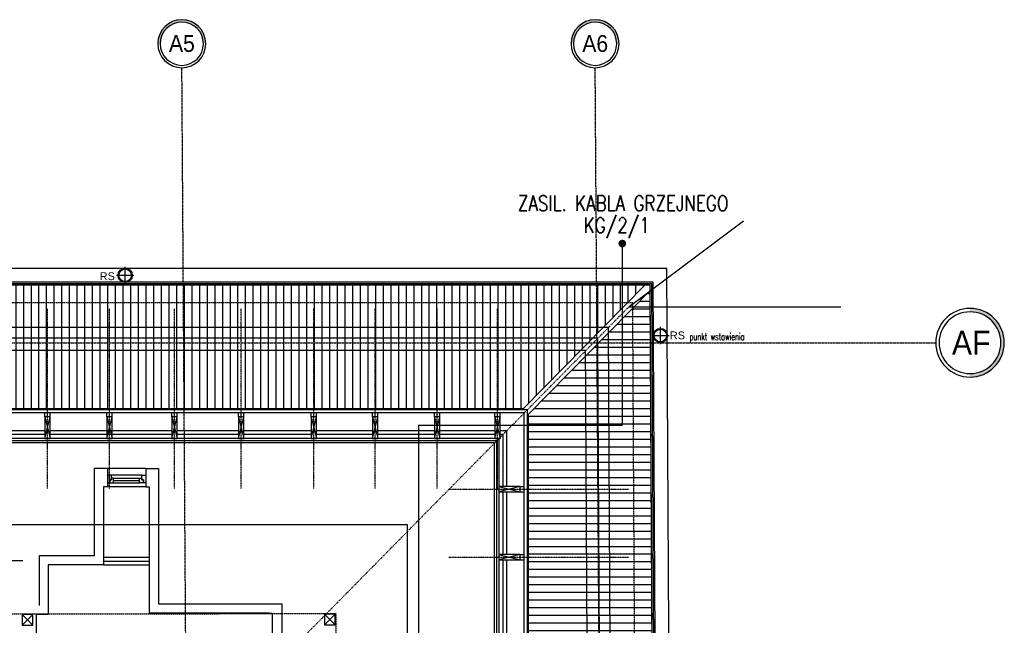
# Model space of a CAD drawing. Header units: inches. Extents: x -145354 to -97635, y 38777 to 78670.
# Tile 191 of 231: x -139181 to -137895, y 69782 to 70572. Entities that reach past the tile are written whole.
import ezdxf
from ezdxf.enums import TextEntityAlignment as Align

# ---------------------------------------------------------------- set-up
doc = ezdxf.new("R2010")
doc.units = ezdxf.units.IN
doc.header["$MEASUREMENT"] = 0
for name, pattern in [('CENTER', [2, 1.25, -0.25, 0.25, -0.25]), ('DASHDOT', [1, 0.5, -0.25, 0, -0.25]), ('DASHED', [0.75, 0.5, -0.25]), ('DASHED2', [0.375, 0.25, -0.125]), ('HIDDEN', [0.375, 0.25, -0.125])]:
    doc.linetypes.add(name, pattern=pattern)
doc.layers.get('0').update_dxf_attribs({"color": 101})
doc.layers.add('0-pomoc', color=21, linetype='Continuous', plot=False)
for name, color, linetype in [('E-OPIS_POM', 6, 'Continuous'), ('E35', 6, 'Continuous'), ('E50', 3, 'Continuous'), ('Ins-wod', 152, 'Continuous'), ('Ins-wod-opis', 155, 'Continuous'), ('Okn---okna', 5, 'Continuous'), ('Os-osie glowne', 8, 'CENTER'), ('Os-osie-opis', 8, 'Continuous'), ('Pos-drewno', 22, 'Continuous'), ('Sc-cegla pelna', 32, 'Continuous'), ('Sc-drewno', 22, 'Continuous'), ('Sc-gk', 120, 'Continuous'), ('Sc-gk-hatch', 8, 'Continuous'), ('Sc-izolacja term-obrys', 132, 'Continuous'), ('W-idok', 9, 'Continuous'), ('W-idok nad', 5, 'DASHED2'), ('wiezba_istn', 135, 'Continuous')]:
    doc.layers.add(name, color=color, linetype=linetype)
doc.styles.add('dwg_opis duży', font='ARIAL.TTF', dxfattribs={"width": 0.9})
doc.styles.add('KA wymiar', font='romans.shx', dxfattribs={"width": 0.6})
doc.styles.add('ROMANS', font='romans', dxfattribs={"width": 0.85})
doc.styles.add('TYTUL2', font='ARIAL.TTF')
doc.linetypes.add('BATTING', pattern='A,0.0001,-0.1,[134,ltypeshp.shx,S=0.1,R=0,X=-0.1,Y=0],-0.2,[134,ltypeshp.shx,S=0.1,R=180,X=0.1,Y=0],-0.1', length=0.4001)

# ---------------------------------------------------------------- blocks, each defined once
blk = doc.blocks.new('pow')
for p, q in [((0, 0.523), (0, -0.523)), ((-1.075, 0), (1.78, 0))]:
    blk.add_line(p, q)
at = {"style": 'KA wymiar', "width": 0.6}
for s, height, p in [('2', 0.18, (-0.139, -0.27)), ('m', 0.21, (-0.333, -0.401))]:
    blk.add_text(s, height=height, dxfattribs=at).set_placement(p)
at = {"style": 'KA wymiar'}
for tag, width, p in [('01', 0.7, (-0.131, 0.084)), ('000.00', 0.6, (-0.364, -0.401))]:
    blk.add_attdef(tag, text='', height=0.3, dxfattribs=dict(at, width=width)).set_placement(p, align=Align.RIGHT)
blk.add_attdef('POMIESZCZENIE', (0.071, 0.084), '', height=0.3, dxfattribs=at)
at = {"style": 'KA wymiar', "width": 0.8}
blk.add_attdef('POSADZKA', (0.071, -0.401), '', height=0.3, dxfattribs=at)
blk = doc.blocks.new('rura_spustowa')
at = {"layer": 'Ins-wod', "linetype": 'Continuous'}
for p, q in [((-11.2, 0), (11.2, 0)), ((0, -11.2), (0, 11.2))]:
    blk.add_line(p, q, dxfattribs=at)
at = {"layer": 'Ins-wod', "linetype": 'Continuous', "ltscale": 25}
for radius in [9.25, 8.25]:
    blk.add_circle((0, 0), radius, dxfattribs=at)
blk = doc.blocks.new('_opis_osi_liczbowy')
blk.add_hatch(color=256).paths.add_polyline_path([(32, 32), (32, 28.8, -1), (32, -28.8), (32, -32, 1)])
for radius in [32, 28.8]:
    blk.add_circle((32, 0), radius)
at = {"style": 'dwg_opis duży', "width": 0.9}
blk.add_attdef('AXNAMEH', text='', height=22.4, rotation=90, dxfattribs=at).set_placement((32, 0), align=Align.MIDDLE_CENTER)
blk = doc.blocks.new('_opis_osi')
blk.add_hatch(color=256).paths.add_polyline_path([(32, -32), (28.8, -32, -1), (-28.8, -32), (-32, -32, 1)])
for radius in [32, 28.8]:
    blk.add_circle((0, -32), radius)
at = {"style": 'dwg_opis duży', "width": 0.9}
blk.add_attdef('AXNAMEV', text='', height=22.4, rotation=90, dxfattribs=at).set_placement((0, -32), align=Align.MIDDLE_CENTER)

msp = doc.modelspace()

# ---------------------------------------------------------------- hatches: boundary and pattern name
at = {"layer": 'W-idok', "ltscale": 4}
h = msp.add_hatch(dxfattribs=at)
h.set_pattern_fill('LINE', color=256, scale=80, angle=90, style=0)
h.set_pattern_definition([(90, (5564.211, -3863.414), (-10, 6e-16), [])])
h.paths.add_polyline_path([(-138364.33, 70225.53), (-142798.5, 70225.53), (-142633.39, 70064.35), (-138523.32, 70064.35)])
h = msp.add_hatch(dxfattribs=at)
h.set_pattern_fill('LINE', color=256, scale=80, style=0)
h.set_pattern_definition([(0, (8661.753, 984.719), (0, 10), [])])
h.paths.add_polyline_path([(-138357.09, 70218.64), (-138516.22, 70057.31), (-138516.22, 66832.43), (-138337.42, 66653.63)])

# ---------------------------------------------------------------- linework, layer by layer
at = {"layer": '0-pomoc'}
for q in [(-138235.17, 70309.47), (-138235.17, 70309.47), (-138107.97, 70197.53), (-138107.97, 70197.53)]:
    msp.add_line((-138384.97, 70197.53), q, dxfattribs=at)
at = {"layer": 'E50'}
for p, q in [((-138393.65, 70280), (-138393.65, 70042.81)), ((-138660, 70042.81), (-138660, 68979.59)), ((-138660, 70042.81), (-138393.65, 70042.81))]:
    msp.add_line(p, q, dxfattribs=at)
at = {"layer": 'E50', "const_width": 5}
msp.add_lwpolyline([(-138396.15, 70280, 1), (-138391.15, 70280, 1)], format="xyb", close=True, dxfattribs=at)
at = {"layer": 'Ins-wod', "linetype": 'Continuous'}
for p, q in [((-138343.79, 70148.69), (-138343.79, 70171.19)), ((-138354.78, 70159.94), (-138332.28, 70159.94))]:
    msp.add_line(p, q, dxfattribs=at)
at = {"layer": 'Ins-wod'}
msp.add_circle((-138343.79, 70159.94), 9.25, dxfattribs=at)
at = {"layer": 'Ins-wod', "linetype": 'Continuous', "ltscale": 25}
msp.add_circle((-138343.79, 70159.94), 8.25, dxfattribs=at)
at = {"layer": 'Okn---okna'}
for p, q in [((-139021.26, 69977.53), (-139061.26, 69977.53)), ((-139058.26, 69973.53), (-139024.27, 69973.53)), ((-139058.26, 69970.53), (-139024.27, 69970.53)), ((-139058.26, 69967.53), (-139024.27, 69967.53))]:
    msp.add_line(p, q, dxfattribs=at)
for points in [[(-139061.26, 69977.53), (-139066.26, 69977.53), (-139066.26, 69967.53), (-139063.26, 69967.53), (-139063.26, 69971.53), (-139061.26, 69971.53)], [(-139058.26, 69973.53), (-139061.26, 69973.53), (-139061.26, 69971.53), (-139063.26, 69971.53), (-139063.26, 69967.53), (-139061.26, 69967.53), (-139058.26, 69967.53)], [(-139024.26, 69973.53), (-139021.26, 69973.53), (-139021.26, 69971.53), (-139019.26, 69971.53), (-139019.26, 69967.53), (-139021.26, 69967.53), (-139024.26, 69967.53)], [(-139021.26, 69977.53), (-139016.26, 69977.53), (-139016.26, 69967.53), (-139019.26, 69967.53), (-139019.26, 69971.53), (-139021.26, 69971.53)]]:
    msp.add_lwpolyline(points, close=True, dxfattribs=at)
at = {"layer": 'Os-osie glowne'}
for p, q in [((-138941.85, 66437.11), (-138969.06, 70509.53)), ((-138401.84, 66437.11), (-138429.05, 70509.53))]:
    msp.add_line(p, q, dxfattribs=at)
msp.add_lwpolyline([(-143172.63, 70150.53), (-137984.11, 70150.53)], dxfattribs=at)
at = {"layer": 'Pos-drewno'}
for points in [[(-139141.19, 70025.66), (-139141.19, 70053.66), (-139148.19, 70053.66), (-139148.19, 70025.66)], [(-139060.2, 70025.66), (-139060.2, 70053.66), (-139067.2, 70053.66), (-139067.2, 70025.66)], [(-138975.19, 70025.66), (-138975.19, 70053.66), (-138982.19, 70053.66), (-138982.19, 70025.66)], [(-138888.19, 70025.66), (-138888.19, 70053.66), (-138895.19, 70053.66), (-138895.19, 70025.66)], [(-138793.19, 70025.66), (-138793.19, 70053.66), (-138800.19, 70053.66), (-138800.19, 70025.66)], [(-138713.19, 70025.66), (-138713.19, 70053.66), (-138720.19, 70053.66), (-138720.19, 70025.66)], [(-138632.19, 70025.66), (-138632.19, 70053.66), (-138639.19, 70053.66), (-138639.19, 70025.66)], [(-138553.19, 70025.66), (-138553.19, 70053.66), (-138560.19, 70053.66), (-138560.19, 70025.66)], [(-138554.91, 69956.03), (-138526.91, 69956.03), (-138526.91, 69963.03), (-138554.91, 69963.03)], [(-138554.91, 69867.03), (-138526.91, 69867.03), (-138526.91, 69874.03), (-138554.91, 69874.03)]]:
    msp.add_lwpolyline(points, close=True, dxfattribs=at)
at = {"layer": 'Sc-cegla pelna'}
for p, q in [((-139066.26, 69986.53), (-139066.26, 69962.53)), ((-139016.26, 69986.53), (-139016.26, 69962.53)), ((-139071.64, 69860.53), (-139143.64, 69860.53)), ((-139143.64, 69860.53), (-139143.64, 69795.53)), ((-138855.64, 69797.53), (-139011.64, 69797.53))]:
    msp.add_line(p, q, dxfattribs=at)
for points in [[(-139066.26, 69986.53), (-139083.64, 69986.53), (-139083.64, 69872.53), (-139155.64, 69872.53), (-139155.64, 69807.53)], [(-139016.26, 69986.53), (-138999.64, 69986.53), (-138999.64, 69809.53), (-138838.64, 69809.53), (-138838.64, 69635.53)], [(-139066.26, 69962.53), (-139071.64, 69962.53), (-139071.64, 69860.53)], [(-139016.26, 69962.53), (-139011.64, 69962.53), (-139011.64, 69797.53)], [(-139143.64, 69860.53), (-139143.64, 69795.53), (-139159.64, 69795.53)], [(-139159.64, 69795.53), (-139159.64, 69744.49)], [(-139011.64, 69797.53), (-138855.64, 69797.53), (-138850.64, 69797.53)], [(-138850.64, 69635.53), (-138850.64, 69797.53)]]:
    msp.add_lwpolyline(points, dxfattribs=at)
at = {"layer": 'Sc-drewno'}
for p, q in [((-138411.82, 70170.53), (-142749.88, 70170.53)), ((-138392.69, 66701.68), (-138411.82, 70170.53)), ((-138425.74, 70156.53), (-142735.79, 70156.53)), ((-138406.76, 66715.7), (-138425.74, 70156.53))]:
    msp.add_line(p, q, dxfattribs=at)
for points in [[(-139163.73, 69795.85), (-139177.73, 69795.85), (-139177.73, 69781.85), (-139163.73, 69781.85), (-139163.73, 69795.85)], [(-138768.64, 69796.19), (-138782.64, 69796.19), (-138782.64, 69782.19), (-138768.64, 69782.19), (-138768.64, 69796.19)]]:
    msp.add_lwpolyline(points, dxfattribs=at)
at = {"layer": 'Sc-gk'}
for p, q in [((-138557.91, 70022.66), (-142598.53, 70022.66)), ((-138560.91, 70019.66), (-142595.49, 70019.66)), ((-138560.91, 70019.66), (-138560.91, 66870.06)), ((-138557.91, 70022.66), (-138557.91, 66867.06)), ((-139071.64, 69870.53), (-139011.64, 69870.53)), ((-139071.64, 69860.53), (-139011.64, 69860.53))]:
    msp.add_line(p, q, dxfattribs=at)
at = {"layer": 'Sc-gk-hatch', "linetype": 'BATTING', "ltscale": 0.25}
for p, q in [((-139148.19, 70030.66), (-139224.19, 70030.66)), ((-138982.19, 70030.66), (-139141.19, 70030.66)), ((-138895.19, 70030.66), (-138975.19, 70030.66)), ((-138800.19, 70030.66), (-138888.19, 70030.66)), ((-138720.19, 70030.66), (-138793.19, 70030.66)), ((-138639.19, 70030.66), (-138713.19, 70030.66)), ((-138560.19, 70030.66), (-138632.19, 70030.66)), ((-138549.91, 70030.66), (-138553.19, 70030.66)), ((-138549.91, 70030.66), (-138549.91, 69963.03)), ((-138549.91, 69956.03), (-138549.91, 69874.03)), ((-138549.91, 69867.03), (-138549.91, 69763.1))]:
    msp.add_line(p, q, dxfattribs=at)
at = {"layer": 'Sc-gk-hatch', "linetype": 'BATTING', "ltscale": 0.22}
msp.add_line((-139071.64, 69865.53), (-139011.64, 69865.53), dxfattribs=at)
at = {"layer": 'Sc-izolacja term-obrys'}
for p, q in [((-138554.91, 70025.66), (-142601.56, 70025.66)), ((-139148.19, 70035.66), (-139224.19, 70035.66)), ((-138982.19, 70035.66), (-139141.19, 70035.66)), ((-138895.19, 70035.66), (-138975.19, 70035.66)), ((-138800.19, 70035.66), (-138888.19, 70035.66)), ((-138720.19, 70035.66), (-138793.19, 70035.66)), ((-138639.19, 70035.66), (-138713.19, 70035.66)), ((-138560.19, 70035.66), (-138632.19, 70035.66)), ((-138554.91, 70025.66), (-138554.91, 66864.06)), ((-138544.91, 70035.66), (-138553.19, 70035.66)), ((-138544.91, 70035.66), (-138544.91, 69963.03)), ((-138544.91, 69956.03), (-138544.91, 69874.03)), ((-138544.91, 69867.03), (-138544.91, 69763.1))]:
    msp.add_line(p, q, dxfattribs=at)
at = {"layer": 'W-idok'}
for p, q in [((-138364.33, 70225.53), (-138523.32, 70064.35)), ((-138357.09, 70218.64), (-138516.22, 70057.31)), ((-138357.09, 70218.64), (-138516.22, 70057.31)), ((-138517.72, 70062.85), (-142638.96, 70062.85)), ((-138523.32, 70064.35), (-142633.39, 70064.35)), ((-138517.72, 66826.86), (-138517.72, 70062.85)), ((-138521.72, 70058.85), (-142634.91, 70058.85)), ((-138521.72, 66830.86), (-138521.72, 70058.85)), ((-138516.22, 66832.43), (-138516.22, 70057.31)), ((-138516.22, 66832.43), (-138516.22, 70057.31))]:
    msp.add_line(p, q, dxfattribs=at)
at = {"layer": 'W-idok', "linetype": 'DASHDOT'}
for p, q in [((-139144.69, 69960.25), (-139144.69, 70194.84)), ((-139063.7, 69960.25), (-139063.7, 70194.84)), ((-138978.69, 69960.25), (-138978.69, 70194.84)), ((-138891.69, 69960.25), (-138891.69, 70194.84)), ((-138796.69, 69960.25), (-138796.69, 70194.84)), ((-138716.69, 69960.25), (-138716.69, 70194.84)), ((-138635.69, 69960.25), (-138635.69, 70194.84)), ((-138556.69, 69960.25), (-138556.69, 70194.84)), ((-138620.32, 69959.53), (-138385.73, 69959.53)), ((-138620.32, 69870.53), (-138385.73, 69870.53))]:
    msp.add_line(p, q, dxfattribs=at)
at = {"layer": 'W-idok', "linetype": 'DASHED'}
for p, q in [((-138441.66, 70140.53), (-142719.68, 70140.53)), ((-138422.85, 66731.71), (-138441.66, 70140.53))]:
    msp.add_line(p, q, dxfattribs=at)
at = {"layer": 'W-idok'}
for points in [[(-141517.91, 67299.93), (-141519.53, 68969.03), (-139595.51, 68970.89), (-139597.98, 66625.95), (-138315.26, 66624.6), (-138335.24, 70247.53), (-142827.4, 70247.53), (-142803.21, 66627.79), (-141517.26, 66629.02), (-141517.86, 67246.63)], [(-141535.91, 67299.91), (-141537.55, 68987.01), (-139577.5, 68988.91), (-139579.96, 66643.93), (-138333.36, 66642.62), (-138353.15, 70229.53), (-142809.28, 70229.53), (-142785.33, 66645.8), (-141535.28, 66647.01), (-141535.86, 67246.61)], [(-141537.91, 67299.91), (-141539.55, 68989.01), (-139575.49, 68990.91), (-139577.96, 66645.93), (-138335.37, 66644.62), (-138355.13, 70227.53), (-142807.26, 70227.53), (-142783.35, 66647.81), (-141537.28, 66649.01), (-141537.86, 67246.61)], [(-141539.91, 67299.9), (-141541.55, 68991), (-139573.49, 68992.91), (-139575.96, 66647.93), (-138337.38, 66646.62), (-138357.12, 70225.53), (-142805.25, 70225.53), (-142781.36, 66649.81), (-141539.29, 66651), (-141539.86, 67246.61)], [(-138337.42, 66653.63), (-138357.09, 70218.64)], [(-139016.26, 69986.53), (-139066.26, 69986.53)], [(-139016.26, 69962.53), (-139066.26, 69962.53)], [(-142537.35, 69253.53), (-142537.35, 69913.42), (-138674.64, 69913.42), (-138674.64, 69503.53)]]:
    msp.add_lwpolyline(points, dxfattribs=at)
at = {"layer": 'W-idok', "linetype": 'DASHED2'}
msp.add_lwpolyline([(-141562.91, 67299.88), (-141564.57, 69013.98), (-139550.47, 69015.93), (-139552.93, 66670.91), (-138360.51, 66669.65), (-138380, 70202.53), (-142782.09, 70202.53), (-142758.51, 66672.83), (-141562.31, 66673.98), (-141562.86, 67246.59)], dxfattribs=at)
at = {"layer": 'W-idok nad', "color": 5, "linetype": 'DASHDOT', "ltscale": 2}
msp.add_line((-138380, 70202.53), (-139550.47, 69015.93), dxfattribs=at)
at = {"layer": 'wiezba_istn', "linetype": 'Continuous', "ltscale": 10}
for p, q in [((-139148.19, 70053.66), (-139148.19, 70058.86)), ((-139148.19, 70025.66), (-139141.19, 70053.66)), ((-139148.19, 70053.66), (-139141.19, 70025.66)), ((-139141.19, 70053.66), (-139141.19, 70058.86)), ((-139067.2, 70053.66), (-139067.2, 70058.86)), ((-139067.2, 70025.66), (-139060.2, 70053.66)), ((-139067.2, 70053.66), (-139060.2, 70025.66)), ((-139060.2, 70053.66), (-139060.2, 70058.86)), ((-138982.19, 70053.66), (-138982.19, 70058.86)), ((-138982.19, 70025.66), (-138975.19, 70053.66)), ((-138982.19, 70053.66), (-138975.19, 70025.66)), ((-138975.19, 70053.66), (-138975.19, 70058.86)), ((-138895.19, 70053.66), (-138895.19, 70058.86)), ((-138895.19, 70025.66), (-138888.19, 70053.66)), ((-138895.19, 70053.66), (-138888.19, 70025.66)), ((-138888.19, 70053.66), (-138888.19, 70058.86)), ((-138800.19, 70053.66), (-138800.19, 70058.86)), ((-138800.19, 70025.66), (-138793.19, 70053.66)), ((-138800.19, 70053.66), (-138793.19, 70025.66)), ((-138793.19, 70053.66), (-138793.19, 70058.86)), ((-138720.19, 70053.66), (-138720.19, 70058.86)), ((-138720.19, 70025.66), (-138713.19, 70053.66)), ((-138720.19, 70053.66), (-138713.19, 70025.66)), ((-138713.19, 70053.66), (-138713.19, 70058.86)), ((-138639.19, 70053.66), (-138639.19, 70058.86)), ((-138639.19, 70025.66), (-138632.19, 70053.66)), ((-138639.19, 70053.66), (-138632.19, 70025.66)), ((-138632.19, 70053.66), (-138632.19, 70058.86)), ((-138560.19, 70053.66), (-138560.19, 70058.86)), ((-138560.19, 70025.66), (-138553.19, 70053.66)), ((-138560.19, 70053.66), (-138553.19, 70025.66)), ((-138553.19, 70053.66), (-138553.19, 70058.86)), ((-138554.91, 69963.03), (-138526.91, 69956.03)), ((-138526.91, 69963.03), (-138554.91, 69956.03)), ((-138526.91, 69963.03), (-138521.72, 69963.03)), ((-138526.91, 69956.03), (-138521.72, 69956.03)), ((-138554.91, 69874.03), (-138526.91, 69867.03)), ((-138526.91, 69874.03), (-138554.91, 69867.03)), ((-138526.91, 69874.03), (-138521.72, 69874.03)), ((-138526.91, 69867.03), (-138521.72, 69867.03)), ((-138782.64, 69782.19), (-138768.64, 69796.19))]:
    msp.add_line(p, q, dxfattribs=at)
at = {"layer": 'wiezba_istn', "linetype": 'HIDDEN'}
msp.add_lwpolyline([(-142356.16, 68705.41), (-142356.16, 69793.89), (-138767.89, 69796.95), (-138767.89, 68595.15)], dxfattribs=at)
at = {"layer": 'wiezba_istn', "linetype": 'Continuous', "ltscale": 10}
for points in [[(-139163.73, 69795.85), (-139177.73, 69781.85)], [(-139177.73, 69795.85), (-139163.73, 69781.85)], [(-138782.64, 69796.19), (-138768.64, 69782.19)]]:
    msp.add_lwpolyline(points, dxfattribs=at)

# ---------------------------------------------------------------- block references
at = {"layer": 'E-OPIS_POM'}
ref = msp.add_blockref('pow', (-139297.14, 69866.11), dxfattribs=dict(at, xscale=67.5, yscale=67.5, zscale=67.5))
ref.add_attrib('000.00', '17,30', dxfattribs={"layer": '0', "height": 20.25, "style": 'KA wymiar', "width": 0.498194}).set_placement((-139317.52, 69839.05), align=Align.RIGHT)
ref.add_attrib('01', '9/3', dxfattribs={"layer": '0', "height": 20.25, "style": 'KA wymiar', "width": 0.498194}).set_placement((-139304.49, 69871.81), align=Align.RIGHT)
ref.add_attrib('POMIESZCZENIE', 'KORYTARZ', (-139293.17, 69871.81), dxfattribs={"layer": '0', "height": 20.25, "style": 'KA wymiar', "width": 0.498194})
ref.add_attrib('POSADZKA', 'wyk.winyl.P24A', (-139293.17, 69839.05), dxfattribs={"layer": '0', "height": 20.25, "style": 'KA wymiar', "width": 0.498194})
at = {"layer": 'Ins-wod'}
msp.add_blockref('rura_spustowa', (-139043.2, 70238.59), dxfattribs=at)
at = {"layer": 'Os-osie-opis'}
ref = msp.add_blockref('_opis_osi_liczbowy', (-138969.19, 70509.53), dxfattribs=dict(at, xscale=-0.9799999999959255, yscale=0.9799999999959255, zscale=0.9799999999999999, rotation=270))
ref.add_attrib('AXNAMEH', 'A5', dxfattribs={"layer": '0', "height": 21.952, "style": 'dwg_opis duży', "width": 0.9}).set_placement((-138969.05, 70541.25), align=Align.MIDDLE_CENTER)
ref = msp.add_blockref('_opis_osi_liczbowy', (-138429.18, 70509.53), dxfattribs=dict(at, xscale=-0.9799999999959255, yscale=0.9799999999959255, zscale=0.9799999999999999, rotation=270))
ref.add_attrib('AXNAMEH', 'A6', dxfattribs={"layer": '0', "height": 21.952, "style": 'dwg_opis duży', "width": 0.9}).set_placement((-138429.03, 70541.16), align=Align.MIDDLE_CENTER)
ref = msp.add_blockref('_opis_osi', (-137984.11, 70150.53), dxfattribs=dict(at, xscale=-1.399999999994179, yscale=1.399999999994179, zscale=1.4, rotation=90))
ref.add_attrib('AXNAMEV', 'AF', dxfattribs={"layer": '0', "height": 31.36, "style": 'dwg_opis duży', "width": 0.9}).set_placement((-137937.74, 70150.53), align=Align.MIDDLE_CENTER)

# ---------------------------------------------------------------- texts
at = {"layer": '0-pomoc', "style": 'ROMANS', "width": 0.7}
msp.add_text('punkt wstawienia', height=9, dxfattribs=at).set_placement((-138305.78, 70154.04))
at = {"layer": 'E35', "style": 'ROMANS', "width": 0.8}
for s, p in [('ZASIL. KABLA GRZEJNEGO', (-138392.43, 70332.54)), ('KG/2/1', (-138400.88, 70302.44))]:
    msp.add_text(s, height=20, dxfattribs=at).set_placement(p, align=Align.MIDDLE)
at = {"layer": 'Ins-wod-opis', "style": 'TYTUL2'}
for p in [(-139066.52, 70237.37), (-138321.59, 70160.14)]:
    msp.add_text('RS', height=10.212, dxfattribs=at).set_placement(p, align=Align.MIDDLE)

doc.saveas('drawing.dxf')
